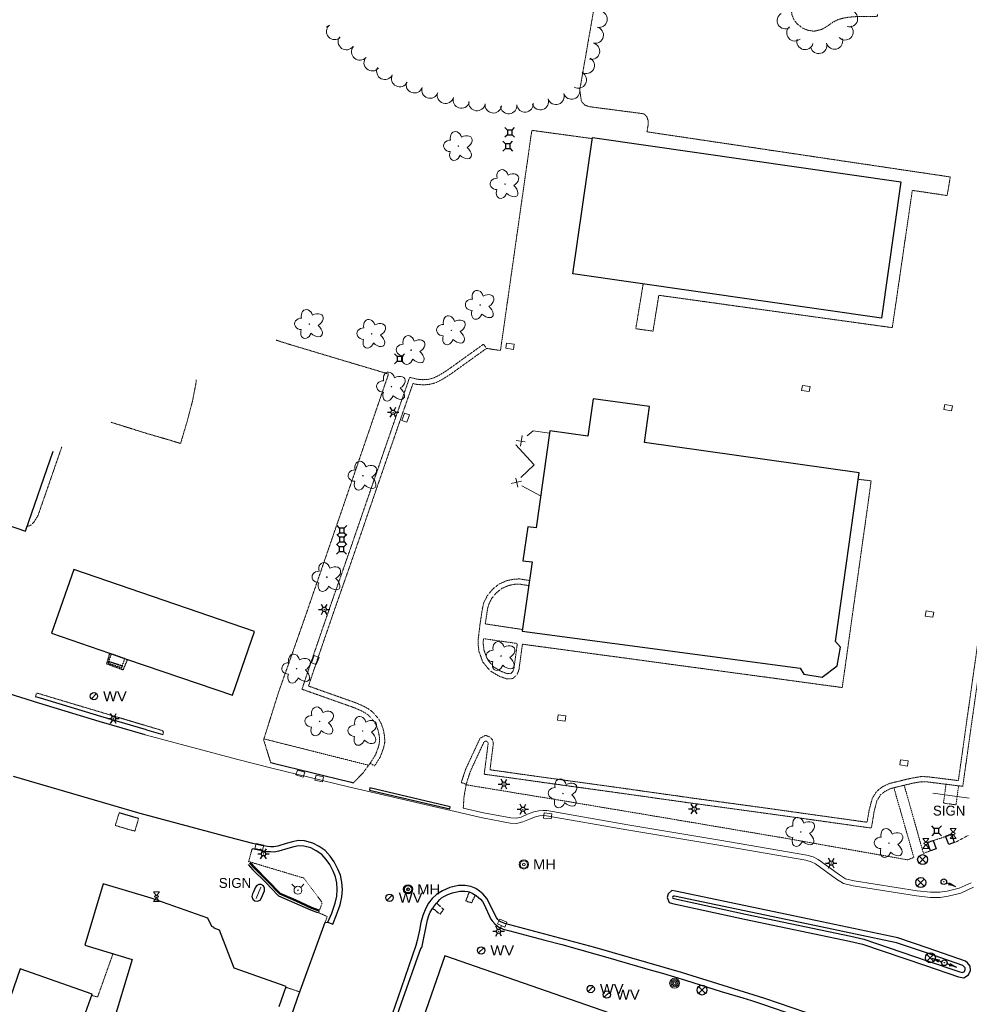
# Model space of a CAD drawing. Extents: x 386588 to 390135, y 96998 to 113606.
# Tile 20 of 93: x 387298 to 387758, y 99119 to 99596. Entities that reach past the tile are written whole.
import ezdxf
from ezdxf.enums import TextEntityAlignment as Align

# ---------------------------------------------------------------- set-up
doc = ezdxf.new("R2010")
doc.units = 0
doc.header["$MEASUREMENT"] = 0
for name, pattern in [('Wisdot1', [0.0625, 0.03125, -0.03125]), ('Wisdot3', [0.1875, 0.125, -0.0625]), ('Wisdot5', [0.1, 0.05, -0.05])]:
    doc.linetypes.add(name, pattern=pattern)
for name, color, linetype, lineweight in [('E_BLD', 241, 'Continuous', 25), ('E_BLD_HvyDash', 241, 'Wisdot3', 25), ('E_BLD_Steps', 30, 'Wisdot1', 25), ('E_DRN', 40, 'Continuous', 15), ('E_DWY', 2, 'Wisdot3', 15), ('E_LAND_Vegetation', 3, 'Continuous', 15), ('E_LTG', 21, 'Continuous', 25), ('E_MISCPROP', 30, 'Continuous', 15), ('E_MISCPROP_Railing', 30, 'Continuous', 15), ('E_PATH_Sidewalk', 2, 'Wisdot5', 15), ('E_RDWY', 21, 'Continuous', 25), ('E_RDWY_AsphConc', 200, 'Continuous', 25), ('E_RDWY_C_and_G', 21, 'Continuous', 25), ('E_SGN', 21, 'Continuous', 15), ('E_SIG', 5, 'Continuous', 30), ('E_UTL_AG', 30, 'Continuous', 15), ('E_UTL_AG_Bold', 30, 'Continuous', 25), ('E_UTL_E_Bold', 1, 'Continuous', 25), ('E_UTL_MH', 30, 'Continuous', 15), ('E_UTL_SAN', 3, 'Continuous', 25), ('E_UTL_W', 5, 'Continuous', 25), ('E_UTL_WHydrant', 4, 'Continuous', 15), ('E_WAL', 40, 'Continuous', 25)]:
    doc.layers.add(name, color=color, linetype=linetype, lineweight=lineweight)
doc.layers.add('P2S1_Complete', color=7, linetype='Continuous', lineweight=15, transparency=0.9)
doc.styles.add('Style-dot_font5', font='dot_font5.shx')

# ---------------------------------------------------------------- blocks, each defined once
blk = doc.blocks.new('INLET')
at = {"layer": 'E_DRN', "flags": 128}
blk.add_lwpolyline([(-7.5, 10), (7.5, 10), (7.5, 0), (-7.5, 0)], close=True, dxfattribs=at)
blk = doc.blocks.new('LPOL')
at = {"layer": 'E_LTG'}
for p, q in [((-4, 0), (-1.5, 0)), ((-0.75, 1.3), (-2, 3.46)), ((0.75, 1.3), (2, 3.46)), ((1.5, 0), (4, 0)), ((-2, -3.46), (-0.75, -1.3)), ((2, -3.46), (0.75, -1.3))]:
    blk.add_line(p, q, dxfattribs=at)
for radius in [1.5, 1.5, 1.5, 0.125]:
    blk.add_circle((0, 0), radius, dxfattribs=at)
blk = doc.blocks.new('MH')
at = {"layer": 'E_UTL_MH'}
for radius in [5, 4, 1.5]:
    blk.add_circle((0, 0), radius, dxfattribs=at)
at = {"layer": 'E_UTL_MH', "style": 'Style-dot_font5', "width": 1.111111}
blk.add_text('MH', height=10.8, dxfattribs=at).set_placement((10, 0), align=Align.MIDDLE_LEFT)
blk = doc.blocks.new('MTR')
at = {"layer": 'E_UTL_AG', "flags": 128}
for points in [[(-3.8, 6.5), (3.8, 6.5), (0, 1.2)], [(-3.8, -6.5), (3.8, -6.5), (0, -1.2)]]:
    blk.add_lwpolyline(points, close=True, dxfattribs=at)
at = {"layer": 'E_UTL_AG'}
blk.add_ellipse((0, 0), major_axis=(2.5, 0), ratio=0.5, dxfattribs=at)
blk = doc.blocks.new('PBX')
at = {"layer": 'E_SIG'}
for p, q in [((4.9, 5.1), (-5.1, -5.1)), ((-5.1, 5), (5, -5.2))]:
    blk.add_line(p, q, dxfattribs=at)
blk.add_circle((0, 0), 7.21, dxfattribs=at)
blk = doc.blocks.new('PED')
at = {"layer": 'E_UTL_AG_Bold'}
for p, q in [((-2.5, 2.5), (-5.3, 5.3)), ((2.5, 2.5), (5.3, 5.3)), ((-2.5, -2.5), (-5.3, -5.3)), ((2.5, -2.5), (5.3, -5.3))]:
    blk.add_line(p, q, dxfattribs=at)
at = {"layer": 'E_UTL_AG_Bold', "flags": 128}
blk.add_lwpolyline([(-2.5, -2.5), (2.5, -2.5), (2.5, 2.5), (-2.5, 2.5)], close=True, dxfattribs=at)
blk = doc.blocks.new('POLE')
at = {"layer": 'E_MISCPROP'}
for radius in [4.46, 3.35, 2.23, 1.12]:
    blk.add_circle((0, 0), radius, dxfattribs=at)
blk = doc.blocks.new('SIGN')
at = {"layer": 'E_SGN', "lineweight": 13, "style": 'Style-dot_font5'}
blk.add_text('SIGN', height=12, dxfattribs=at).set_placement((0, 0), align=Align.MIDDLE_CENTER)
blk = doc.blocks.new('DTRE')
at = {"layer": 'E_LAND_Vegetation'}
blk.add_circle((-0.18, 0), 0.183, dxfattribs=at)
for centre, major_axis, ratio in [((-1.87, 5.32), (1.36, -4.98), 0.782863), ((4.06, 2.74), (-5.27, -2.93), 0.691916), ((-5.87, 0.15), (4.93, -0.12), 0.832022), ((-2.49, -5.24), (1.8, 4.86), 0.716896), ((3.54, -3.71), (-5.01, 4.58), 0.560249)]:
    blk.add_ellipse(centre, major_axis=major_axis, ratio=ratio, start_param=1.570796, end_param=4.712389, dxfattribs=at)
blk = doc.blocks.new('SAMH')
at = {"layer": 'E_UTL_SAN'}
for radius in [5, 4, 1.5]:
    blk.add_circle((0, 0), radius, dxfattribs=at)
at = {"layer": 'E_UTL_SAN', "style": 'Style-dot_font5', "width": 1.111111}
blk.add_text('MH', height=10.8, dxfattribs=at).set_placement((10, 0), align=Align.MIDDLE_LEFT)
blk = doc.blocks.new('WV')
at = {"layer": 'E_UTL_W'}
blk.add_line((-2.8, -2.8), (2.8, 2.8), dxfattribs=at)
blk.add_circle((0, 0), 4, dxfattribs=at)
at = {"layer": 'E_UTL_W', "style": 'Style-dot_font5', "width": 1.111111}
blk.add_text('WV', height=10.8, dxfattribs=at).set_placement((10, 0), align=Align.MIDDLE_LEFT)
blk = doc.blocks.new('HYD')
at = {"layer": 'E_UTL_WHydrant'}
for p, q in [((-3.8, 3.8), (-8.3, 8.3)), ((3.8, 3.8), (8.3, 8.3))]:
    blk.add_line(p, q, dxfattribs=at)
for radius in [5.48, 0.42]:
    blk.add_circle((0, 0), radius, dxfattribs=at)

msp = doc.modelspace()

# ---------------------------------------------------------------- linework, layer by layer
at = {"layer": 'E_BLD'}
for p, q in [((387566.2, 99473.28), (387575.7, 99539.42)), ((387575.7, 99539.42), (387725.21, 99517.92)), ((387725.21, 99517.92), (387715.7, 99451.79)), ((387725.21, 99517.92), (387725.21, 99517.92)), ((387715.7, 99451.79), (387566.2, 99473.28)), ((387566.2, 99473.28), (387566.2, 99473.28)), ((387715.7, 99451.79), (387715.7, 99451.79)), ((387576.03, 99412.77), (387573.47, 99394.59)), ((387603.38, 99408.93), (387576.03, 99412.77)), ((387600.93, 99391.48), (387603.38, 99408.93)), ((387603.38, 99408.93), (387603.38, 99408.93)), ((387555.03, 99397.19), (387548.41, 99350.12)), ((387573.47, 99394.59), (387555.03, 99397.19)), ((387555.03, 99397.19), (387555.03, 99397.19)), ((387573.47, 99394.59), (387573.47, 99394.59)), ((387704.93, 99376.85), (387600.93, 99391.48)), ((387600.93, 99391.48), (387600.93, 99391.48)), ((387301.04, 99348.55), (387314.4, 99387.39)), ((387693.43, 99295.06), (387704.93, 99376.85)), ((387281.93, 99355.12), (387301.04, 99348.55)), ((387544.37, 99350.69), (387542.04, 99334.13)), ((387548.41, 99350.12), (387544.37, 99350.69)), ((387544.37, 99350.69), (387544.37, 99350.69)), ((387548.41, 99350.12), (387548.41, 99350.12)), ((387542.04, 99334.13), (387542.04, 99334.13)), ((387542.04, 99334.13), (387546.44, 99333.66)), ((387324.37, 99330.01), (387313.62, 99299.17)), ((387411.88, 99299.96), (387324.37, 99330.01)), ((387546.44, 99333.66), (387541.68, 99300.12)), ((387313.62, 99299.17), (387341.71, 99289.39)), ((387401.28, 99269.07), (387411.88, 99299.96)), ((387541.68, 99300.12), (387676.3, 99282.19)), ((387541.68, 99300.12), (387541.68, 99300.12)), ((387695.84, 99292.35), (387693.43, 99295.06)), ((387693.43, 99295.06), (387693.43, 99295.06)), ((387694.27, 99283.26), (387695.84, 99292.35)), ((387695.84, 99292.35), (387695.84, 99292.35)), ((387341.71, 99289.39), (387350.44, 99286.32)), ((387350.44, 99286.32), (387401.28, 99269.07)), ((387676.3, 99282.19), (387676.3, 99282.19)), ((387676.3, 99282.19), (387678.15, 99279.22)), ((387687, 99277.84), (387694.27, 99283.26)), ((387678.15, 99279.22), (387678.15, 99279.22)), ((387678.15, 99279.22), (387687, 99277.84)), ((387687, 99277.84), (387687, 99277.84)), ((387338.65, 99177.61), (387329.7, 99147.93)), ((387361.81, 99170.62), (387338.65, 99177.61)), ((387389.34, 99160.92), (387361.81, 99170.62)), ((387391.2, 99156.88), (387389.34, 99160.92)), ((387392.47, 99156.38), (387391.2, 99156.88)), ((387392.38, 99156.1), (387392.47, 99156.38)), ((387394.95, 99155.15), (387392.38, 99156.1)), ((387402.13, 99136.77), (387394.95, 99155.15)), ((387329.7, 99147.93), (387352.68, 99141)), ((387352.68, 99141), (387329.15, 99062.97)), ((387504.22, 99142.72), (387457.88, 99010.66)), ((387638.07, 99096.24), (387504.22, 99142.72)), ((387298.38, 99136.44), (387278.06, 99078.95)), ((387333.2, 99124.14), (387298.38, 99136.44)), ((387427.34, 99127.9), (387402.13, 99136.77)), ((387312.89, 99066.64), (387333.2, 99124.14)), ((387333.2, 99124.14), (387333.2, 99124.14)), ((387423.93, 99118.11), (387427.34, 99127.9))]:
    msp.add_line(p, q, dxfattribs=at)
at = {"layer": 'E_BLD_HvyDash', "flags": 128}
for points in [[(387341.71, 99289.39), (387340.24, 99284.35)], [(387348.35, 99281.34), (387350.44, 99286.32)], [(387340.24, 99284.35), (387348.35, 99281.34)], [(387515.97, 99173.68), (387514.35, 99169.36)], [(387517.14, 99168.43), (387519.03, 99172.16)], [(387503.61, 99165.23), (387500.21, 99168.19)], [(387514.35, 99169.36), (387517.14, 99168.43)], [(387498.24, 99165.82), (387501.85, 99162.84)], [(387501.85, 99162.84), (387503.61, 99165.23)]]:
    msp.add_lwpolyline(points, dxfattribs=at)
at = {"layer": 'E_BLD_Steps', "flags": 128}
for points in [[(387341.36, 99285.44), (387342.56, 99288.99)], [(387349.07, 99286.72), (387342.56, 99288.99)], [(387347.93, 99283.3), (387349.07, 99286.72)], [(387341.14, 99284.39), (387341.4, 99285.26)], [(387347.61, 99282.29), (387341.14, 99284.39)], [(387341.36, 99285.44), (387347.93, 99283.3)], [(387341.4, 99285.26), (387341.36, 99285.44)], [(387347.88, 99283.14), (387341.4, 99285.26)], [(387347.61, 99282.29), (387347.88, 99283.14)], [(387347.88, 99283.14), (387347.93, 99283.3)]]:
    msp.add_lwpolyline(points, dxfattribs=at)
at = {"layer": 'E_DWY', "flags": 128}
for points in [[(387602.13, 99542.12), (387602.69, 99545.55), (387602.66, 99547.59), (387602.07, 99549.43), (387600.71, 99550.85), (387574.21, 99554.31), (387572.03, 99555.07), (387570.35, 99556.9), (387569.51, 99562.51), (387570.07, 99565.4), (387578.04, 99611.14), (387579.03, 99619.31), (387580.42, 99661.95), (387581.14, 99664.56), (387582.77, 99666.01), (387591.27, 99671.45), (387592.69, 99673.68), (387593.06, 99677.06), (387593.63, 99684.18), (387593.94, 99686.53), (387595.26, 99688.17), (387596.64, 99689.16), (387598.85, 99689.64), (387624.72, 99689.47), (387627.45, 99689.05), (387629.57, 99688.06), (387631.87, 99686.65), (387634.57, 99685.78), (387643.57, 99685.23), (387644.45, 99685.23), (387645.01, 99684.54), (387645.22, 99682.89), (387642.52, 99632.49), (387642.84, 99631.35), (387673.7, 99609.75), (387673.92, 99607.95), (387673.27, 99606.15), (387672.53, 99603.69), (387672.06, 99601.53), (387672.36, 99598.86), (387673.45, 99596.26), (387674.99, 99594.35), (387677.48, 99592.45), (387679.9, 99591.41), (387683.07, 99590.88), (387687, 99591.86), (387689.98, 99593.64), (387692.24, 99595.29), (387694.55, 99596.43), (387697.25, 99597.23), (387699.55, 99597.65), (387704.1, 99598.03), (387713.78, 99598.11), (387713.77, 99599.26)], [(387524.38, 99437.15), (387531.14, 99436.11), (387546.31, 99542.83), (387575.62, 99538.84)], [(387600.28, 99468.38), (387596.7, 99446.69), (387605.05, 99445.5), (387607.85, 99462.88), (387721, 99447.19), (387730.69, 99513.75), (387747.57, 99511.23), (387749.09, 99520.25), (387602.13, 99542.12)], [(387514.53, 99225.91), (387512.15, 99226.68), (387514.21, 99233.06), (387521.21, 99248.12), (387523.83, 99249.59), (387526.1, 99248.76), (387527.31, 99247.36), (387527.7, 99245.77), (387526.05, 99232.88), (387553.09, 99229.09), (387587.79, 99224.31), (387622.72, 99219.37), (387662.59, 99213.92), (387708.8, 99207.45), (387709.79, 99213.5), (387711.29, 99218.97), (387713.35, 99222.37), (387716.13, 99224.57), (387719.56, 99226.24), (387730.27, 99228.81), (387735.15, 99229.64), (387738.42, 99229.47), (387753.02, 99227.64), (387757.36, 99258.54), (387763.56, 99302.36), (387770.21, 99349.84), (387774.98, 99384.14), (387777.35, 99401.49), (387768.74, 99402.58), (387766.58, 99403.48), (387764.75, 99405.28), (387763.7, 99407.68), (387763.45, 99409.92), (387763.55, 99411.33), (387764.05, 99416.08), (387765.36, 99418.24), (387767.52, 99420.05), (387769.98, 99420.65), (387771.78, 99420.74), (387783.9, 99419.29), (387786.99, 99444.62), (387789.88, 99468.53), (387790.86, 99477.67), (387776.19, 99478.98), (387774.05, 99479.8), (387772.71, 99481.92), (387772.32, 99483.78), (387772.54, 99485.85), (387773.71, 99487.83), (387775.57, 99489.29), (387777.24, 99489.7), (387778.85, 99489.99), (387787.23, 99490.42), (387792.11, 99490.31), (387796.27, 99489.57), (387800.11, 99488.38), (387800.58, 99488.17)], [(387514.53, 99225.91), (387516.54, 99232.15), (387523.13, 99246.33), (387524.05, 99246.85), (387524.64, 99246.63), (387525.02, 99246.19), (387525.16, 99245.63), (387523.26, 99230.75), (387552.75, 99226.62), (387587.45, 99221.83), (387622.38, 99216.89), (387662.25, 99211.44), (387710.88, 99204.64), (387712.24, 99212.96), (387713.61, 99217.97), (387715.26, 99220.69), (387717.47, 99222.45), (387720.41, 99223.87), (387730.78, 99226.36), (387735.3, 99227.13), (387738.2, 99226.98), (387755.15, 99224.86), (387759.83, 99258.19), (387766.04, 99302.01), (387772.68, 99349.5), (387777.46, 99383.8), (387780.17, 99403.65), (387769.39, 99405.02), (387767.99, 99405.6), (387766.84, 99406.73), (387766.14, 99408.33), (387765.96, 99409.98), (387766.04, 99411.12), (387766.48, 99415.26), (387767.28, 99416.6), (387768.67, 99417.76), (387770.34, 99418.16), (387771.69, 99418.23), (387786.08, 99416.51), (387789.48, 99444.32), (387792.37, 99468.24), (387793.62, 99479.93), (387776.76, 99481.44), (387775.72, 99481.84), (387775.06, 99482.88), (387774.85, 99483.91), (387774.97, 99485.05), (387775.62, 99486.16), (387776.69, 99486.99), (387777.76, 99487.25), (387779.13, 99487.5), (387787.27, 99487.92), (387791.86, 99487.82), (387795.68, 99487.14), (387799.22, 99486.03), (387800.16, 99485.61)], [(387419.8, 99236.34), (387416.36, 99247.44), (387423.55, 99270.32), (387436.26, 99306.34), (387455.88, 99363.4), (387476.89, 99424.73), (387428.1, 99439.33)], [(387428.1, 99439.33), (387422.42, 99441.14)], [(387468.01, 99236.08), (387470.63, 99240.24), (387472.12, 99244.34), (387472.58, 99246.65), (387472.44, 99248.86), (387472.01, 99251.41), (387471.08, 99254.17), (387470.15, 99255.92), (387468.78, 99257.6), (387467.29, 99259.18), (387465.94, 99260.25), (387463.65, 99261.5), (387460.38, 99262.93), (387434.94, 99271.94), (387440.61, 99288.8), (387448.38, 99311.38), (387458.35, 99339.88), (387470.94, 99376.45), (387479.34, 99400.75), (387487.13, 99423.12), (387490.79, 99422.2), (387493.39, 99421.98), (387496, 99422.11), (387498.65, 99422.77), (387501.63, 99424.25), (387505.49, 99426.67), (387522.92, 99439.18), (387524.38, 99437.15)], [(387468.01, 99236.08), (387470.12, 99234.75), (387472.89, 99239.13), (387474.53, 99243.66), (387475.1, 99246.48), (387474.93, 99249.15), (387474.44, 99252.02), (387473.38, 99255.16), (387472.24, 99257.31), (387470.66, 99259.25), (387468.99, 99261.03), (387467.32, 99262.34), (387464.75, 99263.74), (387461.3, 99265.25), (387438.09, 99273.48), (387442.98, 99288), (387450.74, 99310.56), (387460.72, 99339.06), (387473.3, 99375.64), (387481.71, 99399.93), (387488.74, 99420.14), (387490.38, 99419.73), (387493.34, 99419.48), (387496.36, 99419.63), (387499.51, 99420.41), (387502.85, 99422.06), (387506.88, 99424.59), (387524.38, 99437.15)], [(387383.66, 99421.85), (387383.6, 99420.44), (387381.81, 99411.25), (387379.04, 99400.79), (387376.12, 99391.04), (387371.5, 99392.5), (387359.78, 99395.9), (387342.43, 99401.33)], [(387318.59, 99389.47), (387307.05, 99356.17), (387305.13, 99353.03), (387303.93, 99351.69), (387302.74, 99351.08), (387301.84, 99350.88)], [(387704.49, 99373.7), (387710.77, 99372.95), (387696.75, 99272.76), (387541.77, 99293.77)], [(387545.16, 99324.62), (387540.48, 99325.41), (387537.44, 99325.26), (387534.26, 99324.58), (387530.47, 99322.94), (387527.35, 99320.43), (387524.83, 99317.39), (387523.15, 99314.11), (387522.39, 99311.13), (387521.28, 99303.84), (387520.39, 99296.59)], [(387544.81, 99322.15), (387540.33, 99322.9), (387537.77, 99322.77), (387535.02, 99322.19), (387531.77, 99320.78), (387529.11, 99318.64), (387526.93, 99316.01), (387525.5, 99313.22), (387524.84, 99310.63), (387523.77, 99303.6), (387541.78, 99300.88)], [(387520.39, 99296.59), (387520.25, 99294.23), (387520.68, 99290.34), (387522.57, 99285.12), (387526.14, 99280.81), (387530.4, 99278.29), (387534.16, 99276.94), (387537.14, 99277.1), (387539.18, 99279.02), (387540.08, 99281.26), (387541.77, 99293.77)], [(387522.89, 99296.44), (387522.76, 99294.29), (387523.13, 99290.92), (387524.78, 99286.38), (387527.79, 99282.74), (387531.47, 99280.56), (387534.53, 99279.46), (387536.1, 99279.55), (387537.07, 99280.46), (387537.65, 99281.91), (387539.29, 99294.1)], [(387367.59, 99250.04), (387367.82, 99251.35), (387367.27, 99251.91), (387307.11, 99269.89), (387306.5, 99270.01), (387306.19, 99269.71), (387305.82, 99268.29)], [(387468.01, 99236.08), (387464.27, 99231.05), (387459.92, 99226.64)], [(387514.53, 99225.91), (387513.48, 99219.88), (387513.11, 99214.33)], [(387355.78, 99209.24), (387353.95, 99203.12), (387344.48, 99205.89), (387346.36, 99212)], [(387409.08, 99188.42), (387410.81, 99194.63)], [(387442.9, 99163.68), (387447.16, 99161.76), (387446.21, 99158.97)], [(387333.01, 99123.59), (387335.91, 99122.71), (387343.39, 99143.8)], [(387427.47, 99127.36), (387433.91, 99125.24)]]:
    msp.add_lwpolyline(points, dxfattribs=at)
at = {"layer": 'E_LAND_Vegetation'}
for centre, radius, start, end in [((387578.86, 99596.75), 4, 258.499, 78.4837), ((387669.17, 99596.02), 3.97, 120.1696, 300.1543), ((387700.26, 99597), 3.97, 253.7528, 73.7375), ((387445.59, 99596.8), 4, 284.5328, 311.2471), ((387450.87, 99590.79), 4, 131.2624, 311.2471), ((387577.06, 99589.02), 4, 256.6148, 76.5994), ((387673.79, 99590.09), 3.97, 131.1193, 311.1039), ((387698.07, 99590.58), 3.97, 224.3515, 44.3362), ((387456.46, 99585.86), 4, 144.7605, 324.7452), ((387692.99, 99586.1), 3.97, 195.1717, 15.1564), ((387462.95, 99580.85), 4, 139.0843, 319.0689), ((387575.21, 99581.24), 4, 256.6148, 76.5994), ((387678.73, 99585.93), 3.97, 164.9383, 344.923), ((387685.32, 99584.02), 3.97, 195.1717, 15.1564), ((387468.99, 99575.61), 4, 139.0843, 319.0689), ((387572.66, 99574.32), 4, 241.3385, 61.3232), ((387475.11, 99571.46), 4, 153.831, 333.8156), ((387482.29, 99567.93), 4, 153.831, 333.8156), ((387568.82, 99567.3), 4, 241.3385, 61.3232), ((387489.41, 99564.94), 4, 161.1114, 341.096), ((387496.98, 99562.35), 4, 161.1114, 341.096), ((387565.58, 99561.93), 4, 198.8277, 18.8124), ((387504.51, 99559.87), 4, 162.9888, 342.9735), ((387512.16, 99557.52), 4, 162.9888, 342.9735), ((387558.01, 99559.35), 4, 198.8277, 18.8124), ((387519.72, 99556.32), 4, 172.0943, 352.0789), ((387527.64, 99555.22), 4, 172.0943, 352.0789), ((387535.08, 99554.83), 4, 185.7162, 5.7009), ((387543.04, 99555.63), 4, 185.7162, 5.7009), ((387550.44, 99556.77), 4, 198.8277, 18.8124)]:
    msp.add_arc(centre, radius, start, end, dxfattribs=at)
at = {"layer": 'E_MISCPROP_Railing'}
for p, q in [((387538.78, 99392.55), (387543.12, 99391.81)), ((387540.76, 99389.82), (387541.65, 99394.87)), ((387541.32, 99372.77), (387536.31, 99371.68)), ((387539.54, 99369.9), (387538.58, 99374.19))]:
    msp.add_line(p, q, dxfattribs=at)
at = {"layer": 'E_MISCPROP_Railing', "flags": 128}
for points in [[(387544.01, 99394.77), (387546.95, 99397.16), (387554.88, 99396.12)], [(387545.53, 99382.79), (387538.63, 99390.42), (387538.69, 99390.46)], [(387540.94, 99374.58), (387547.45, 99380.67), (387545.53, 99382.79)], [(387550.59, 99365.61), (387541.51, 99370.6)]]:
    msp.add_lwpolyline(points, dxfattribs=at)
at = {"layer": 'E_PATH_Sidewalk', "flags": 128}
for points in [[(387539.29, 99294.1), (387522.89, 99296.44)], [(387416.5, 99247.87), (387467.26, 99235.08)], [(387514.48, 99225.61), (387560.47, 99218.04), (387606.83, 99210.26), (387670.6, 99199.47), (387728.35, 99189.23), (387731.44, 99190.41), (387721.76, 99224.2)], [(387726.77, 99225.4), (387736.08, 99192.37), (387739.35, 99193.56), (387738.17, 99197.75), (387749.74, 99201.42), (387751.25, 99197.57), (387757.83, 99201.12)], [(387747.03, 99225.87), (387745.81, 99216.72), (387751.87, 99215.92), (387753.12, 99225.11)], [(387409.08, 99188.42), (387435.86, 99180.39), (387444.52, 99168.8), (387444.67, 99168.02), (387442.95, 99163.66)]]:
    msp.add_lwpolyline(points, dxfattribs=at)
at = {"layer": 'E_RDWY', "flags": 128}
for points in [[(387358.92, 99249.9), (387336.74, 99256.24), (387307.46, 99265.16), (387281.16, 99273.35), (387263.86, 99278.79), (387231.12, 99289.86), (387217.4, 99294.71), (387190.88, 99303.82), (387169.15, 99311.58), (387136.8, 99323.08), (387111.73, 99331.66), (387088.64, 99339.67), (387063.88, 99348.48), (387038.98, 99357.32), (387014.98, 99365.59), (386990.37, 99374.26), (386967.33, 99382.32), (386939.46, 99392), (386899.94, 99405.87), (386856.43, 99420.92), (386836.74, 99427.87), (386776.86, 99448.84), (386745.89, 99459.7), (386734.25, 99463.69)], [(387359.61, 99252.31), (387337.45, 99258.64), (387308.2, 99267.55), (387305.82, 99268.29)], [(387359.61, 99252.31), (387367.59, 99250.04)], [(387419.67, 99236.38), (387419.8, 99236.34), (387420.91, 99236.05), (387458.1, 99227.06), (387459.92, 99226.64)], [(387419.8, 99236.34), (387420.91, 99236.05), (387458.1, 99227.06), (387459.92, 99226.64)], [(387356.49, 99211.64), (387295.18, 99229.61)], [(387355.78, 99209.24), (387346.36, 99212)], [(387447.55, 99158.98), (387449.86, 99158.04), (387451.69, 99162.56), (387453.47, 99167.49), (387454.3, 99171.31), (387454.53, 99174.93), (387454.24, 99178.43), (387453.57, 99181.74), (387452.29, 99184.78), (387450.59, 99188.22), (387448.6, 99191.02), (387446.15, 99193.69), (387443.2, 99195.77), (387440.15, 99197.38), (387436.19, 99198.41), (387433.17, 99198.58), (387430.41, 99198.04), (387427.32, 99197.19), (387423.17, 99195.86), (387421.33, 99195.53), (387419.76, 99195.54), (387418.31, 99195.65), (387415.29, 99196.22), (387411.15, 99197.11), (387399.32, 99200.25), (387356.49, 99211.64)], [(387447.55, 99158.98), (387449.86, 99158.04), (387451.69, 99162.56), (387453.47, 99167.49), (387454.3, 99171.31), (387454.53, 99174.93), (387454.24, 99178.43), (387453.57, 99181.74), (387452.29, 99184.78), (387450.59, 99188.22), (387448.6, 99191.02), (387446.15, 99193.69), (387443.2, 99195.77), (387440.15, 99197.38), (387436.19, 99198.41), (387433.17, 99198.58), (387430.41, 99198.04), (387427.32, 99197.19), (387423.17, 99195.86), (387421.33, 99195.53), (387419.76, 99195.54), (387418.31, 99195.65), (387415.29, 99196.22), (387411.15, 99197.11), (387399.32, 99200.25)], [(387447.55, 99158.98), (387449.36, 99163.46), (387451.06, 99168.19), (387451.82, 99171.66), (387452.02, 99174.91), (387451.76, 99178.08), (387451.16, 99181), (387450.02, 99183.74), (387448.44, 99186.93), (387446.66, 99189.45), (387444.49, 99191.8), (387441.89, 99193.64), (387439.24, 99195.03), (387435.8, 99195.92), (387433.34, 99196.07), (387430.98, 99195.61), (387428.03, 99194.79), (387423.78, 99193.43), (387421.54, 99193.02), (387419.66, 99193.04), (387417.99, 99193.16), (387414.79, 99193.77), (387410.81, 99194.63)], [(387679.18, 99115.23), (387659.25, 99121.95), (387618.82, 99134.58), (387576.81, 99146.77), (387533.27, 99158.37), (387531.69, 99159.02), (387530.66, 99159.58), (387529.9, 99160.33), (387529.18, 99161.27), (387528.53, 99162.47), (387526.36, 99167.05), (387524.51, 99170.46), (387522.56, 99172.81), (387521, 99174.13), (387519.2, 99175.31), (387516.74, 99176.35), (387514.02, 99176.81), (387510.81, 99176.8), (387506.64, 99175.81), (387503.02, 99174.28), (387500.17, 99172.38), (387498.11, 99170.44), (387496.32, 99168.21), (387494.98, 99165.76), (387493.51, 99162.32), (387492.54, 99158.8), (387491.85, 99155.21), (387490.81, 99150.16), (387490.2, 99147.64), (387483.06, 99127.05), (387472.76, 99097.59)], [(387738.41, 99146.46), (387723.74, 99151.46), (387683.83, 99159.87), (387645.98, 99167.8), (387615.93, 99174.04), (387614.16, 99174.3), (387612.44, 99172.83), (387611.9, 99170.93), (387612.82, 99168.6), (387614.52, 99168.08), (387649.39, 99160.48), (387700.34, 99149.77), (387706.57, 99148.32), (387737.12, 99138)], [(387737.61, 99144.09), (387723.08, 99149.04), (387683.32, 99157.42), (387645.47, 99165.35), (387615.5, 99171.58), (387614.92, 99171.67), (387614.64, 99171.42), (387614.54, 99171.06), (387614.7, 99170.64), (387615.15, 99170.5), (387649.91, 99162.93), (387700.88, 99152.21), (387707.25, 99150.73), (387737.92, 99140.36)], [(387421.69, 99089.7), (387432.81, 99122.24), (387446.21, 99158.97), (387447.64, 99158.94)], [(387737.1, 99138), (387753.13, 99132.45), (387755.64, 99132), (387757.91, 99133.5), (387758.84, 99135.59), (387758.78, 99137.77), (387757.5, 99139.3), (387756.47, 99140.17), (387738.43, 99146.46)], [(387737.92, 99140.36), (387753.76, 99134.87), (387755.09, 99134.64), (387755.92, 99135.19), (387756.32, 99136.09), (387756.3, 99136.83), (387755.72, 99137.53), (387755.2, 99137.97), (387737.61, 99144.09)]]:
    msp.add_lwpolyline(points, dxfattribs=at)
at = {"layer": 'E_RDWY_AsphConc', "flags": 128}
for points in [[(387751.03, 99197.61), (387748.35, 99196.62), (387746.81, 99200.78), (387749.61, 99201.77), (387751.03, 99197.61)], [(387742.2, 99194.52), (387739.53, 99193.59), (387738.13, 99197.72), (387740.8, 99198.61), (387742.2, 99194.52)]]:
    msp.add_lwpolyline(points, dxfattribs=at)
at = {"layer": 'E_RDWY_AsphConc'}
msp.add_polyline3d([(387467.79, 99224.1, 1606.06), (387467.61, 99223.06, 1606.15), (387506.52, 99213.99, 1606.06), (387506.76, 99215, 1605.99)], close=True, dxfattribs=at)
at = {"layer": 'E_RDWY_C_and_G'}
for p, q in [((387503.62, 99171.51), (387505.67, 99172.47)), ((387505.67, 99172.47), (387507.81, 99173.21)), ((387507.81, 99173.21), (387511.46, 99173.98)), ((387507.81, 99173.21), (387507.81, 99173.21)), ((387511.46, 99173.98), (387513.79, 99174.04)), ((387511.46, 99173.98), (387511.46, 99173.98)), ((387513.79, 99174.04), (387513.79, 99174.04)), ((387513.79, 99174.04), (387515.29, 99173.84)), ((387515.29, 99173.84), (387515.29, 99173.84)), ((387515.29, 99173.84), (387515.97, 99173.68)), ((387515.97, 99173.68), (387515.97, 99173.68)), ((387515.97, 99173.68), (387517.39, 99173.1)), ((387517.39, 99173.1), (387517.39, 99173.1)), ((387517.39, 99173.1), (387519.03, 99172.16)), ((387519.03, 99172.16), (387519.03, 99172.16)), ((387519.03, 99172.16), (387519.33, 99171.96)), ((387519.33, 99171.96), (387519.33, 99171.96)), ((387519.33, 99171.96), (387520.5, 99171.06)), ((387498.61, 99166.26), (387500.21, 99168.19)), ((387500.21, 99168.19), (387500.76, 99168.84)), ((387500.21, 99168.19), (387500.21, 99168.19)), ((387500.76, 99168.84), (387501.68, 99169.94)), ((387500.76, 99168.84), (387500.76, 99168.84)), ((387501.68, 99169.94), (387502.58, 99170.82)), ((387501.68, 99169.94), (387501.68, 99169.94)), ((387502.58, 99170.82), (387503.62, 99171.51)), ((387503.62, 99171.51), (387503.62, 99171.51)), ((387520.5, 99171.06), (387520.5, 99171.06)), ((387520.5, 99171.06), (387521.51, 99170.14)), ((387521.51, 99170.14), (387522.37, 99169.08)), ((387522.37, 99169.08), (387522.37, 99169.08)), ((387522.37, 99169.08), (387523.24, 99167.64)), ((387523.24, 99167.64), (387523.93, 99166.11)), ((387495.75, 99160.14), (387496.47, 99162.33)), ((387496.47, 99162.33), (387497.14, 99163.8)), ((387496.47, 99162.33), (387496.47, 99162.33)), ((387497.14, 99163.8), (387498.15, 99165.68)), ((387497.14, 99163.8), (387497.14, 99163.8)), ((387498.15, 99165.68), (387498.24, 99165.82)), ((387498.15, 99165.68), (387498.15, 99165.68)), ((387498.24, 99165.82), (387498.61, 99166.26)), ((387498.24, 99165.82), (387498.24, 99165.82)), ((387498.61, 99166.26), (387498.61, 99166.26)), ((387523.93, 99166.11), (387523.93, 99166.11)), ((387523.93, 99166.11), (387525.73, 99162.19)), ((387493.06, 99146.6), (387495.75, 99160.14)), ((387525.73, 99162.19), (387526.49, 99160.51)), ((387526.49, 99160.51), (387526.49, 99160.51)), ((387526.49, 99160.51), (387527.13, 99159.59)), ((387527.13, 99159.59), (387527.13, 99159.59)), ((387527.13, 99159.59), (387528.37, 99158.28)), ((387528.37, 99158.28), (387528.37, 99158.28)), ((387528.37, 99158.28), (387529.73, 99157.06)), ((387529.73, 99157.06), (387529.73, 99157.06)), ((387529.73, 99157.06), (387530.69, 99156.43)), ((387530.69, 99156.43), (387530.69, 99156.43)), ((387530.69, 99156.43), (387532.41, 99155.69)), ((387532.41, 99155.69), (387532.41, 99155.69)), ((387532.41, 99155.69), (387535.63, 99154.79)), ((387535.63, 99154.79), (387552.59, 99150.36)), ((387552.59, 99150.36), (387552.59, 99150.36)), ((387552.59, 99150.36), (387560.8, 99148.12)), ((387560.8, 99148.12), (387560.8, 99148.12)), ((387560.8, 99148.12), (387586.6, 99140.85)), ((387483.1, 99119.86), (387492.7, 99146.69)), ((387492.7, 99146.69), (387493.06, 99146.6)), ((387586.6, 99140.85), (387586.6, 99140.85)), ((387586.6, 99140.85), (387587.55, 99140.58)), ((387587.55, 99140.58), (387587.55, 99140.58)), ((387587.55, 99140.58), (387602.59, 99136.3)), ((387602.59, 99136.3), (387602.59, 99136.3)), ((387602.59, 99136.3), (387610.14, 99134.12)), ((387610.14, 99134.12), (387610.14, 99134.12)), ((387610.14, 99134.12), (387620.8, 99130.84)), ((387620.8, 99130.84), (387620.8, 99130.84)), ((387620.8, 99130.84), (387638.12, 99125.41)), ((387638.12, 99125.41), (387638.12, 99125.41)), ((387638.12, 99125.41), (387648.58, 99122.36)), ((387461.55, 99058.23), (387483.1, 99119.86)), ((387648.58, 99122.36), (387648.58, 99122.36)), ((387648.58, 99122.36), (387652.84, 99121.04)), ((387652.84, 99121.04), (387652.84, 99121.04)), ((387652.84, 99121.04), (387658.08, 99119.27)), ((387658.08, 99119.27), (387658.08, 99119.27)), ((387658.08, 99119.27), (387692.02, 99107.71))]:
    msp.add_line(p, q, dxfattribs=at)
at = {"layer": 'E_RDWY_C_and_G', "flags": 128}
for points in [[(387408.84, 99186.96), (387411.14, 99184.47), (387417.2, 99178.4), (387423.55, 99171.86), (387431.34, 99168.4), (387439.01, 99164.96), (387442.55, 99163.65)], [(387409.57, 99187.63), (387411.85, 99185.15), (387417.9, 99179.09), (387424.12, 99172.69), (387431.75, 99169.3), (387439.38, 99165.87), (387442.89, 99164.58)], [(387409.58, 99187.64), (387411.86, 99185.16), (387417.91, 99179.1), (387424.13, 99172.7), (387431.75, 99169.31), (387439.39, 99165.88), (387442.89, 99164.59)], [(387409.95, 99187.98), (387412.22, 99185.5), (387418.26, 99179.45), (387424.42, 99173.11), (387431.95, 99169.77), (387439.58, 99166.35), (387443.07, 99165.06)]]:
    msp.add_lwpolyline(points, dxfattribs=at)
at = {"layer": 'E_SGN'}
for p, q in [((387758.22, 99219.06), (387740.69, 99221.58)), ((387412.7, 99170.42), (387415.03, 99176.02))]:
    msp.add_line(p, q, dxfattribs=at)
at = {"layer": 'E_SIG'}
for p, q in [((387751.85, 99176.13), (387747.25, 99178.1)), ((387740.22, 99141.57), (387744.91, 99139.83)), ((387752.22, 99137.12), (387747.52, 99138.85))]:
    msp.add_line(p, q, dxfattribs=at)
at = {"layer": 'E_SIG', "flags": 128}
for points in [[(387748.26, 99177.05), (387749.33, 99177.21), (387748.72, 99178.1)], [(387743.84, 99140.83), (387742.79, 99140.62), (387743.45, 99139.76)], [(387748.59, 99137.85), (387749.64, 99138.07), (387748.99, 99138.92)]]:
    msp.add_lwpolyline(points, dxfattribs=at)
at = {"layer": 'E_SIG'}
for centre, radius in [((387745.97, 99178.65), 1.37), ((387745.97, 99178.65), 0.105), ((387746.22, 99139.34), 1.37), ((387746.22, 99139.34), 0.105)]:
    msp.add_circle(centre, radius, dxfattribs=at)
for centre, start, end in [((387747.12, 99165.11), 66.7387, 84.5011), ((387744.4, 99152.81), 249.564, 267.3264), ((387748.05, 99125.88), 69.6842, 87.4465)]:
    msp.add_arc(centre, 11.99, start, end, dxfattribs=at)
at = {"layer": 'E_SIG', "extrusion": (0, 0, -1)}
for centre, start, end in [((-387756.58, 99187.14), 293.2613, 311.0236), ((-387736.03, 99130.34), 110.436, 128.1983), ((-387756.38, 99148.36), 290.3158, 308.0781)]:
    msp.add_arc(centre, 11.99, start, end, dxfattribs=at)
at = {"layer": 'E_WAL', "flags": 128}
for points in [[(387413.11, 99176.86), (387412.44, 99176)], [(387414.09, 99177.31), (387413.11, 99176.86)], [(387415.17, 99177.28), (387414.09, 99177.31)], [(387415.17, 99177.28), (387415.17, 99177.28)], [(387416.26, 99176.61), (387415.17, 99177.28)], [(387416.84, 99175.47), (387416.26, 99176.61)], [(387410.92, 99172.75), (387410.68, 99171.47)], [(387411.38, 99173.68), (387410.92, 99172.75)], [(387412.44, 99176), (387411.38, 99173.68)], [(387412.44, 99176), (387412.44, 99176)], [(387415.4, 99170.79), (387416.72, 99174.2)], [(387416.72, 99174.2), (387416.84, 99175.47)], [(387410.68, 99171.47), (387411.13, 99170.25)], [(387411.13, 99170.25), (387412.14, 99169.43)], [(387412.14, 99169.43), (387413.42, 99169.24)], [(387412.14, 99169.43), (387412.14, 99169.43)], [(387413.42, 99169.24), (387414.62, 99169.74)], [(387414.62, 99169.74), (387415.4, 99170.79)], [(387415.4, 99170.79), (387415.4, 99170.79)]]:
    msp.add_lwpolyline(points, dxfattribs=at)
at = {"layer": 'P2S1_Complete', "flags": 128}
for points in [[(387358.92, 99249.9), (387403.85, 99237.93), (387420.3, 99233.63), (387457.52, 99224.63), (387522.46, 99209.6), (387535.82, 99207.08), (387538.87, 99206.91), (387541.98, 99207.6), (387545.16, 99209.01), (387548.08, 99210.07), (387550.11, 99210.54), (387551.87, 99210.69), (387553.38, 99210.64), (387592.43, 99203.76), (387637.01, 99196.35), (387679.06, 99189.02), (387681.74, 99188.32), (387683.78, 99187.3), (387693.95, 99179.82), (387697.36, 99177.76), (387701.99, 99176.64), (387732.74, 99171.79), (387739.41, 99171.05), (387744.22, 99171.03), (387748.11, 99171.55), (387754.26, 99173.08), (387760.4, 99175.96)], [(387403.85, 99237.93), (387420.3, 99233.63), (387457.52, 99224.63), (387522.46, 99209.6), (387535.82, 99207.08), (387538.87, 99206.91), (387541.98, 99207.6), (387545.16, 99209.01), (387548.08, 99210.07), (387550.11, 99210.54), (387551.87, 99210.69), (387553.38, 99210.64), (387592.43, 99203.76), (387637.01, 99196.35), (387679.06, 99189.02), (387681.74, 99188.32), (387683.78, 99187.3), (387693.95, 99179.82), (387697.36, 99177.76), (387701.99, 99176.64), (387732.74, 99171.79), (387739.41, 99171.05), (387744.22, 99171.03), (387748.11, 99171.55), (387754.26, 99173.08), (387760.4, 99175.96)], [(387513.11, 99214.33), (387522.98, 99212.05), (387536.12, 99209.56), (387538.66, 99209.43), (387541.19, 99209.99), (387544.23, 99211.33), (387547.36, 99212.47), (387549.72, 99213.02), (387551.8, 99213.19), (387553.65, 99213.13), (387592.85, 99206.23), (387637.42, 99198.82), (387679.59, 99191.47), (387682.63, 99190.67), (387685.09, 99189.44), (387695.34, 99181.91), (387698.33, 99180.1), (387702.48, 99179.09), (387733.07, 99174.27), (387739.55, 99173.55), (387744.06, 99173.53), (387747.64, 99174.01), (387753.42, 99175.45), (387759.22, 99178.17)]]:
    msp.add_lwpolyline(points, dxfattribs=at)

# ---------------------------------------------------------------- block references
at = {"layer": 'E_DRN', "xscale": 0.25, "yscale": 0.25, "zscale": 0.25}
for p, rotation in [((387535.57, 99436.92), 351.849346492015), ((387678.94, 99416.5), 352.2190904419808), ((387486.33, 99403.12), 69.76249583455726), ((387747.88, 99407.22), 350.0739964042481), ((387738.83, 99307.13), 350.8503007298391), ((387440.25, 99286.55), 248.7534782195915), ((387560.66, 99256.77), 352.4977554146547), ((387726.5, 99234.97), 351.4492531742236), ((387434.54, 99232.21, 1605.96), 162.8972407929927), ((387443.59, 99229.83, 1605.83), 167.6469776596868), ((387554.11, 99211.78), 173.7142150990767), ((387414.01, 99194.31, 1605.74), 346.8372985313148), ((387531.48, 99157.43), 336.049873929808)]:
    msp.add_blockref('INLET', p, dxfattribs=dict(at, rotation=rotation))
at = {"layer": 'E_LAND_Vegetation', "xscale": 0.6769248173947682, "yscale": 0.6769248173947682, "zscale": 0.6769248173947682}
for p in [(387510.85, 99535.21), (387533.42, 99516.77), (387521.42, 99458.19), (387438.66, 99448.93), (387468.87, 99444.18), (387507.48, 99445.9), (387487.95, 99436.29), (387478.43, 99418.59), (387464.6, 99375.39), (387447.14, 99326.25), (387531.55, 99287.98), (387432.45, 99281.88), (387443.65, 99256.3), (387464.51, 99251.72), (387561.58, 99221.38), (387676.78, 99202.71), (387719.54, 99197.36)]:
    msp.add_blockref('DTRE', p, dxfattribs=at)
at = {"layer": 'E_LTG', "xscale": 0.692840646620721, "yscale": 0.692840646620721, "zscale": 0.692840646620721}
for p in [(387479.12, 99406.2), (387445.73, 99310.63), (387343.58, 99257.72, 1606.98), (387532.85, 99225.96), (387542.02, 99213.78), (387625, 99213.89), (387416.31, 99192.14, 1606.11), (387691.43, 99187.65), (387530.24, 99154.64)]:
    msp.add_blockref('LPOL', p, dxfattribs=at)
at = {"layer": 'E_MISCPROP', "xscale": 0.5377037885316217, "yscale": 0.5377037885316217, "zscale": 0.5377037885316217}
msp.add_blockref('POLE', (387615.51, 99129.44), dxfattribs=at)
at = {"layer": 'E_SGN', "xscale": 0.3999999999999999, "yscale": 0.3999999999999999, "zscale": 0.3999999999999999}
for p in [(387748.54, 99213.09), (387402.5, 99178.04)]:
    msp.add_blockref('SIGN', p, dxfattribs=at)
at = {"layer": 'E_SIG', "xscale": 0.3326853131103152, "yscale": 0.3326853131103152, "zscale": 0.3326853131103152}
for p in [(387735.69, 99189.36), (387734.8, 99178.25), (387739.46, 99141.74), (387628.8, 99126.11)]:
    msp.add_blockref('PBX', p, dxfattribs=at)
at = {"layer": 'E_UTL_AG', "xscale": 0.3695150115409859, "yscale": 0.3695150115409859, "zscale": 0.3695150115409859}
for p in [(387750.47, 99201.99), (387737.23, 99197.19)]:
    msp.add_blockref('MTR', p, dxfattribs=at)
at = {"layer": 'E_UTL_AG_Bold', "xscale": 0.4503659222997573, "yscale": 0.4503659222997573, "zscale": 0.4503659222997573}
for p in [(387535.62, 99541.85), (387534.65, 99535.18), (387482.19, 99432.08), (387454.33, 99348.92), (387454.19, 99344.54), (387454.08, 99339.79), (387742.49, 99203.28)]:
    msp.add_blockref('PED', p, dxfattribs=at)
at = {"layer": 'E_UTL_E_Bold', "xscale": 0.3695150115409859, "yscale": 0.3695150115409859, "zscale": 0.3695150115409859}
msp.add_blockref('MTR', (387364.44, 99171.4, 1607.5), dxfattribs=at)
at = {"layer": 'E_UTL_MH', "xscale": 0.4444444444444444, "yscale": 0.4444444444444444, "zscale": 0.4444444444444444}
msp.add_blockref('MH', (387542.47, 99187.01), dxfattribs=at)
at = {"layer": 'E_UTL_SAN', "xscale": 0.4444444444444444, "yscale": 0.4444444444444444, "zscale": 0.4444444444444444}
msp.add_blockref('SAMH', (387486.34, 99174.95, 1606.45), dxfattribs=at)
at = {"layer": 'E_UTL_W', "xscale": 0.4444444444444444, "yscale": 0.4444444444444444, "zscale": 0.4444444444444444}
for p in [(387334.14, 99268.54, 1607.67), (387477.4, 99170.86, 1606.38), (387521.81, 99145.33, 1606.86), (387574.87, 99126.62, 1607.18), (387582.69, 99123.92, 1607.34)]:
    msp.add_blockref('WV', p, dxfattribs=at)
at = {"layer": 'E_UTL_WHydrant', "xscale": 0.3477624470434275, "yscale": 0.3477624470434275, "zscale": 0.3477624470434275}
msp.add_blockref('HYD', (387433, 99174.49, 1606.51), dxfattribs=at)

doc.saveas('drawing.dxf')
